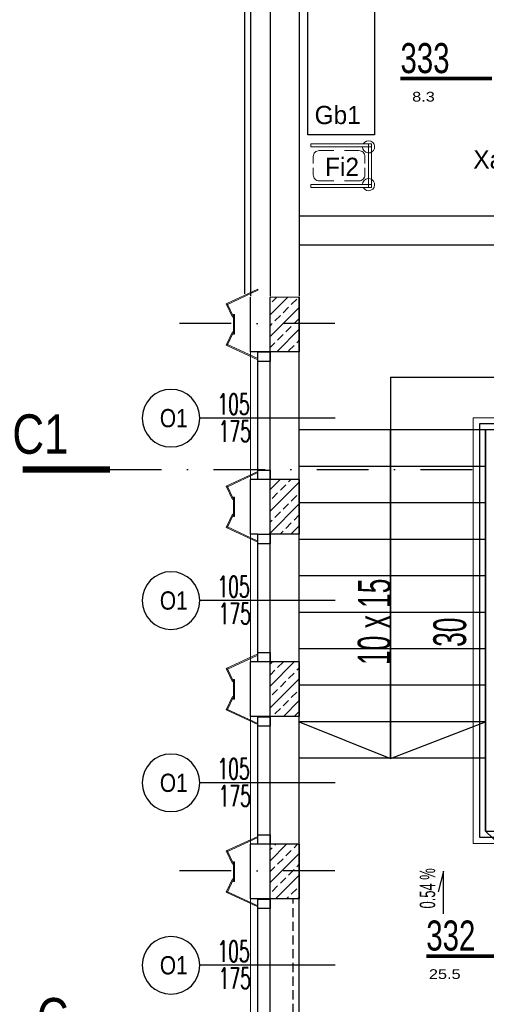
# Model space of a CAD drawing. Header units: millimetres. Extents: x 14495 to 271441, y -21035 to 2232.
# Tile 12 of 227: x 82222 to 82605, y -6218 to -5408. Entities that reach past the tile are written whole.
import ezdxf
from ezdxf.enums import TextEntityAlignment as Align

# ---------------------------------------------------------------- set-up
doc = ezdxf.new("R2010")
doc.units = ezdxf.units.MM
doc.linetypes.add('DASHDOT', pattern=[1, 0.5, -0.25, 0, -0.25])
doc.linetypes.add('HIDDENX2', pattern=[0.75, 0.5, -0.25])
for name, color, linetype in [('-- TECH  SYMBOLE', 1, 'Continuous'), ('_1_cienkie', 251, 'Continuous'), ('_A_widok', 1, 'Continuous'), ('a-bloki-drzwi', 52, 'Continuous'), ('a-cienka', 8, 'Continuous'), ('A-POW-NR', 1, 'Continuous'), ('A_bloki-drzwi', 1, 'Continuous'), ('A_BLOKI_KÓŁKO', 1, 'Continuous'), ('A_BLOKI_OPIS', 1, 'Continuous'), ('a_HATCH', 9, 'Continuous'), ('A_L przerywana', 251, 'HIDDENX2'), ('A_L_CIENSZA', 9, 'Continuous'), ('A_L_WIDOK', 1, 'Continuous'), ('A_okładzina HPL', 37, 'Continuous'), ('A_opis', 1, 'Continuous'), ('A_OSIE', 252, 'DASHDOT'), ('A_PROJEKTOWANE', 3, 'Continuous'), ('A_SC_DZIAlOWE', 4, 'Continuous'), ('TECH Sprzęt', 1, 'Continuous')]:
    doc.layers.add(name, color=color, linetype=linetype)
doc.layers.add('A-POW', color=2, linetype='Continuous', plot=False)
doc.layers.add('A_L_CIENKA', color=251, linetype='Continuous', lineweight=5)
doc.layers.add('TECH Wyp-meble', color=1, linetype='Continuous', lineweight=15)
doc.styles.add('APLUS', font='arial.ttf', dxfattribs={"width": 0.6})
doc.styles.add('ARIAL1_2', font='arial.ttf', dxfattribs={"width": 1.2})
doc.styles.add('arialce', font='ARIALN.TTF')
doc.styles.add('cent', font='swissel.ttf')
doc.styles.add('cg', font='GOTHIC.TTF')
doc.styles.add('ROMANS', font='romans', dxfattribs={"width": 0.6})
doc.styles.add('switz721ltexbt', font='swissel.ttf')
pattern_1 = [(45, (-1480.283, 118.126), (-8.9802561, 8.9802561), []), (45, (-1471.302, 118.126), (-8.9802561, 8.9802561), [6.35, -3.175])]

# ---------------------------------------------------------------- blocks, each defined once
blk = doc.blocks.new('OSS2')
at = {"linetype": 'Continuous', "const_width": 5}
blk.add_lwpolyline([(-71.57, 0), (0, 0)], dxfattribs=at)
at = {"style": 'cent'}
blk.add_attdef('01', (-80.01, 12.93), '', height=32.4, dxfattribs=at)
blk = doc.blocks.new('HJTS')
at = {"color": 8}
blk.add_line((0, 0), (0, 111.34), dxfattribs=at)
at = {"layer": 'A_BLOKI_KÓŁKO', "ltscale": 0.04}
blk.add_circle((0, 135.04), 23.7, dxfattribs=at)
at = {"layer": 'A_BLOKI_OPIS', "style": 'ROMANS'}
for tag, height, width, p in [('O', 20.59, 0.5, (-0.05, 135.67)), ('100', 17.16, 0.6, (-11.49, 86.54)), ('200', 17.16, 0.6, (10.76, 86.54))]:
    blk.add_attdef(tag, text='', height=height, rotation=90, dxfattribs=dict(at, width=width)).set_placement(p, align=Align.MIDDLE)
blk = doc.blocks.new('fghsdx')
at = {"lineweight": 0}
for p, q in [((-37.08, -19.4), (-25.08, 6.6)), ((-36.19, -19.4), (-24.35, 6.26)), ((-14.42, 0.8), (-25.41, 5.87)), ((-14.08, 1.53), (-25.08, 6.6)), ((-16.15, 0.8), (0, 0.8)), ((-16.15, 0.8), (-16.15, 0)), ((-16.15, 0), (0, 0)), ((-14.42, 0.8), (-14.08, 1.53)), ((-2.07, 1.53), (8.92, 6.6)), ((-1.73, 0.8), (-2.07, 1.53)), ((-1.73, 0.8), (9.26, 5.87)), ((0, 0.8), (0, 0)), ((20.04, -19.4), (8.2, 6.26)), ((20.92, -19.4), (8.92, 6.6)), ((-37.08, -19.4), (-36.19, -19.4)), ((20.92, -19.4), (20.04, -19.4))]:
    blk.add_line(p, q, dxfattribs=at)
blk = doc.blocks.new('POW')
at = {"const_width": 5}
blk.add_lwpolyline([(125.3, 0), (0, 0)], dxfattribs=at)
at = {"style": 'switz721ltexbt'}
blk.add_attdef('001', (-1.8, 12.3), '', height=41.2, dxfattribs=at)
blk = doc.blocks.new('stelaż_do_worków-1')
at = {"color": 1, "lineweight": 0}
for points in [[(0, 15.5), (0, 18), (-50, 18), (-50, 15.5)], [(0, 18), (-2.5, 18), (-2.5, -18), (0, -18)], [(0, -18), (0, -15.5), (-50, -15.5), (-50, -18)]]:
    blk.add_lwpolyline(points, close=True, dxfattribs=at)
at = {"color": 251, "linetype": 'Continuous', "lineweight": 13, "ltscale": 0.5}
for points in [[(-31.2, 12.5), (-43, 12.5, 0.414214), (-48, 7.5), (-48, 1.85)], [(-22.3, 12.5), (-10.5, 12.5, -0.414214), (-5.5, 7.5), (-5.5, 1.85)], [(-48, -1.85), (-48, -7.5, 0.414214), (-43, -12.5), (-31.2, -12.5)], [(-5.5, -1.85), (-5.5, -7.5, -0.414214), (-10.5, -12.5), (-22.3, -12.5)]]:
    blk.add_lwpolyline(points, format="xyb", dxfattribs=at)
at = {"color": 1, "lineweight": 15}
for centre, start, end in [((-2.5, 15.5), 180, 150), ((-2.5, -15.5), 210, 180)]:
    blk.add_arc(centre, 5, start, end, dxfattribs=at)

msp = doc.modelspace()

# ---------------------------------------------------------------- hatches: boundary and pattern name
at = {"layer": 'a_HATCH', "linetype": 'Continuous', "lineweight": 13}
h = msp.add_hatch(dxfattribs=at)
h.set_pattern_fill('ANSI33', color=256, scale=2, style=0)
h.set_pattern_definition(pattern_1)
h.paths.add_polyline_path([(82451.29, -5636.59), (82439.79, -5636.59), (82439.79, -5658.37), (82451.29, -5658.37)])
h.paths.add_polyline_path([(82439.79, -5681.59), (82451.29, -5681.59), (82451.29, -5658.37), (82439.79, -5658.37)])
h.paths.add_polyline_path([(82427.29, -5681.59), (82439.79, -5681.59), (82439.79, -5658.37), (82427.29, -5658.37)])
h.paths.add_polyline_path([(82427.29, -5658.37), (82439.79, -5658.37), (82439.79, -5636.59), (82427.29, -5636.59), (82427.29, -5636.66)])
h = msp.add_hatch(dxfattribs=at)
h.set_pattern_fill('ANSI33', color=256, scale=2, style=0)
h.set_pattern_definition(pattern_1)
h.paths.add_polyline_path([(82427.29, -5786.66), (82427.29, -5831.59), (82439.79, -5831.59), (82439.79, -5786.66)])
h.paths.add_polyline_path([(82439.79, -5786.66), (82439.79, -5831.59), (82451.29, -5831.59), (82451.29, -5805.87), (82451.29, -5786.66)])
h = msp.add_hatch(dxfattribs=at)
h.set_pattern_fill('ANSI33', color=256, scale=2, style=0)
h.set_pattern_definition(pattern_1)
h.paths.add_polyline_path([(82439.79, -5981.52), (82451.29, -5981.52), (82451.29, -5955.87), (82451.29, -5946.44), (82451.29, -5936.66), (82439.79, -5936.66)])
h.paths.add_polyline_path([(82427.29, -5981.52), (82439.79, -5981.52), (82439.79, -5936.66), (82427.29, -5936.66)])
h = msp.add_hatch(dxfattribs=at)
h.set_pattern_fill('ANSI33', color=256, scale=2, style=0)
h.set_pattern_definition(pattern_1)
h.paths.add_polyline_path([(82439.79, -6108.37), (82439.79, -6086.59), (82427.29, -6086.59), (82427.29, -6108.37)])
h.paths.add_polyline_path([(82451.29, -6108.37), (82451.29, -6086.59), (82439.79, -6086.59), (82439.79, -6108.37)])
h.paths.add_polyline_path([(82439.79, -6108.37), (82439.79, -6131.59), (82446.29, -6131.59), (82451.29, -6131.59), (82451.29, -6108.37)])
h.paths.add_polyline_path([(82427.29, -6108.37), (82427.29, -6131.59), (82439.79, -6131.59), (82439.79, -6108.37)])

# ---------------------------------------------------------------- linework, layer by layer
at = {"layer": '_1_cienkie'}
for p, q in [((82427.29, -5681.59), (82411.29, -5681.59)), ((82432.29, -5936.66), (82411.29, -5936.66)), ((82432.29, -6086.59), (82411.29, -6086.59)), ((82427.29, -6131.59), (82411.29, -6131.59))]:
    msp.add_line(p, q, dxfattribs=at)
at = {"layer": '_A_widok'}
for p, q in [((82451.29, -5786.66), (82451.29, -5681.59)), ((82526.29, -5702.34), (82526.29, -6015.87)), ((82526.29, -5702.34), (82702.99, -5702.34)), ((82781.28, -5745.87), (82451.29, -5745.87)), ((82526.29, -6015.87), (82526.29, -5746.09)), ((82604.29, -6075.87), (82604.29, -5745.87)), ((82604.29, -5775.87), (82451.29, -5775.87)), ((82604.29, -5805.87), (82451.29, -5805.87)), ((82451.29, -5936.66), (82451.29, -5831.59)), ((82604.29, -5835.87), (82451.29, -5835.87)), ((82604.29, -5865.87), (82451.29, -5865.87)), ((82604.29, -5895.87), (82451.29, -5895.87)), ((82604.29, -5925.87), (82451.29, -5925.87)), ((82604.29, -5955.87), (82451.29, -5955.87)), ((82451.29, -6086.59), (82451.29, -5981.52)), ((82451.29, -5985.87), (82526.29, -6016.09)), ((82604.29, -5985.87), (82451.29, -5985.87)), ((82526.29, -6016.09), (82604.29, -5985.87)), ((82604.29, -6015.87), (82451.29, -6015.87)), ((82526.29, -6015.74), (82526.29, -6015.87)), ((82451.29, -6236.66), (82451.29, -6131.59))]:
    msp.add_line(p, q, dxfattribs=at)
at = {"layer": '_A_widok', "lineweight": 13}
msp.add_lwpolyline([(82638.04, -6075.87), (82638.04, -5735.87), (82594.29, -5735.87), (82594.28, -6085.87), (82769.28, -6085.87)], dxfattribs=at)
at = {"layer": '_A_widok'}
for points in [[(82633.04, -6075.87), (82633.04, -5740.87), (82599.29, -5740.87), (82599.28, -6080.87), (82769.28, -6080.87)], [(82628.04, -6075.87), (82628.28, -5745.87), (82604.28, -5745.87), (82604.28, -6075.87), (82628.04, -6075.76)]]:
    msp.add_lwpolyline(points, dxfattribs=at)
at = {"layer": 'a-cienka'}
for p, q in [((82411.29, -5260.37), (82411.29, -5635.94)), ((82411.29, -5681.59), (82411.29, -5636.59)), ((82427.29, -5681.59), (82411.29, -5681.59)), ((82427.29, -5681.59), (82411.29, -5681.59)), ((82411.29, -5831.59), (82411.29, -5786.59)), ((82417.29, -5786.66), (82411.29, -5786.66)), ((82417.29, -5831.66), (82411.29, -5831.66)), ((82411.29, -5981.59), (82411.29, -5936.59)), ((82427.29, -5981.52), (82411.29, -5981.52)), ((82411.29, -6131.59), (82411.29, -6086.52)), ((82427.29, -6131.59), (82411.29, -6131.59)), ((82427.29, -6131.59), (82411.29, -6131.59))]:
    msp.add_line(p, q, dxfattribs=at)
at = {"layer": 'A_bloki-drzwi'}
for p, q in [((82417.29, -5786.66), (82417.29, -5681.66)), ((82427.29, -5786.66), (82427.29, -5681.66)), ((82417.29, -5936.66), (82417.29, -5831.66)), ((82427.29, -5936.66), (82427.29, -5831.66)), ((82417.29, -6086.59), (82417.29, -5981.59)), ((82427.29, -6086.59), (82427.29, -5981.59)), ((82417.29, -6236.66), (82417.29, -6131.66)), ((82427.29, -6236.66), (82427.29, -6131.66))]:
    msp.add_line(p, q, dxfattribs=at)
for points in [[(82417.29, -5689.46), (82417.29, -5681.59), (82427.29, -5681.59), (82427.29, -5689.46)], [(82417.29, -5689.46), (82417.29, -5681.59), (82427.29, -5681.59), (82427.29, -5689.46)], [(82417.29, -5689.53), (82417.29, -5681.66), (82427.29, -5681.66), (82427.29, -5689.53)], [(82417.29, -5786.66), (82417.29, -5778.79), (82427.29, -5778.79), (82427.29, -5786.66)], [(82417.29, -5786.66), (82417.29, -5778.79), (82427.29, -5778.79), (82427.29, -5786.66)], [(82417.29, -5839.46), (82417.29, -5831.59), (82427.29, -5831.59), (82427.29, -5839.46)], [(82417.29, -5839.46), (82417.29, -5831.59), (82427.29, -5831.59), (82427.29, -5839.46)], [(82417.29, -5936.66), (82417.29, -5928.79), (82427.29, -5928.79), (82427.29, -5936.66)], [(82417.29, -5936.66), (82417.29, -5928.79), (82427.29, -5928.79), (82427.29, -5936.66)], [(82417.29, -5989.39), (82417.29, -5981.52), (82427.29, -5981.52), (82427.29, -5989.39)], [(82417.29, -5989.53), (82417.29, -5981.66), (82427.29, -5981.66), (82427.29, -5989.53)], [(82417.29, -6086.59), (82417.29, -6078.72), (82427.29, -6078.72), (82427.29, -6086.59)], [(82417.29, -6139.46), (82417.29, -6131.59), (82427.29, -6131.59), (82427.29, -6139.46)], [(82417.29, -6139.46), (82417.29, -6131.59), (82427.29, -6131.59), (82427.29, -6139.46)], [(82417.29, -6139.53), (82417.29, -6131.66), (82427.29, -6131.66), (82427.29, -6139.53)]]:
    msp.add_lwpolyline(points, close=True, dxfattribs=at)
at = {"layer": 'a_HATCH', "linetype": 'Continuous', "lineweight": 13}
msp.add_line((82451.29, -5636.59), (82427.29, -5636.59), dxfattribs=at)
at = {"layer": 'a_HATCH', "linetype": 'Continuous', "lineweight": 15}
msp.add_line((82781.29, -6245.87), (82604.29, -6075.87), dxfattribs=at)
at = {"layer": 'A_L przerywana', "ltscale": 15}
msp.add_line((82446.29, -6236.66), (82446.29, -6131.59), dxfattribs=at)
at = {"layer": 'A_L_CIENKA'}
for p, q in [((82411.29, -5786.59), (82411.29, -5681.59)), ((82451.29, -5786.66), (82451.29, -5681.59)), ((82411.29, -5936.59), (82411.29, -5831.59)), ((82451.29, -5936.66), (82451.29, -5831.59)), ((82411.29, -6086.52), (82411.29, -5981.52)), ((82451.29, -6086.59), (82451.29, -5981.52)), ((82411.29, -6236.59), (82411.29, -6131.59)), ((82451.29, -6236.66), (82451.29, -6131.59))]:
    msp.add_line(p, q, dxfattribs=at)
at = {"layer": 'A_L_CIENSZA', "linetype": 'DASHDOT', "ltscale": 85}
for p, q in [((82480.39, -5658.37), (82349.7, -5658.37)), ((82480.39, -6108.37), (82349.7, -6108.37))]:
    msp.add_line(p, q, dxfattribs=at)
at = {"layer": 'A_L_WIDOK'}
for p, q in [((82569.78, -6108.74), (82565.52, -6125.82)), ((82569.78, -6143.9), (82569.78, -6108.74)), ((82569.78, -6143.9), (82569.78, -6108.74))]:
    msp.add_line(p, q, dxfattribs=at)
at = {"layer": 'A_okładzina HPL', "lineweight": 30}
msp.add_lwpolyline([(82406.29, -5258.37), (82406.29, -5633.94)], dxfattribs=at)
at = {"layer": 'A_OSIE', "ltscale": 85}
msp.add_line((82295.57, -5778.37), (86562.74, -5778.37), dxfattribs=at)
at = {"layer": 'A_PROJEKTOWANE'}
for p, q in [((82427.29, -5276.49), (82427.29, -5635.94)), ((82451.29, -5298.49), (82451.29, -5635.94)), ((82427.29, -5681.59), (82427.29, -5636.66)), ((82427.29, -5681.59), (82427.29, -5636.66)), ((82451.29, -5646.44), (82451.29, -5636.66)), ((82451.29, -5646.44), (82451.29, -5636.66)), ((82451.29, -5681.59), (82451.29, -5646.44)), ((82451.29, -5681.59), (82451.29, -5670.44)), ((82440.29, -5681.59), (82426.29, -5681.59)), ((82451.29, -5681.59), (82426.29, -5681.59)), ((82451.29, -5681.59), (82426.29, -5681.59)), ((82451.29, -5681.59), (82426.29, -5681.59)), ((82451.29, -5681.59), (82427.29, -5681.59)), ((82440.29, -5681.59), (82427.29, -5681.59)), ((82451.29, -5681.59), (82427.29, -5681.59)), ((82451.29, -5681.59), (82427.29, -5681.59)), ((82451.29, -5786.66), (82426.29, -5786.66)), ((82451.29, -5786.66), (82426.29, -5786.66)), ((82451.29, -5786.66), (82426.29, -5786.66)), ((82451.29, -5786.66), (82427.29, -5786.66)), ((82427.29, -5831.59), (82427.29, -5786.66)), ((82427.29, -5831.59), (82427.29, -5786.66)), ((82451.29, -5796.44), (82451.29, -5786.66)), ((82451.29, -5796.44), (82451.29, -5786.66)), ((82451.29, -5831.59), (82451.29, -5796.44)), ((82451.29, -5831.59), (82451.29, -5820.44)), ((82440.29, -5831.59), (82426.29, -5831.59)), ((82451.29, -5831.59), (82426.29, -5831.59)), ((82451.29, -5831.59), (82426.29, -5831.59)), ((82451.29, -5831.59), (82426.29, -5831.59)), ((82440.29, -5831.59), (82426.29, -5831.59)), ((82451.29, -5831.59), (82426.29, -5831.59)), ((82451.29, -5831.59), (82426.29, -5831.59)), ((82451.29, -5831.59), (82426.29, -5831.59)), ((82451.29, -5831.59), (82427.29, -5831.59)), ((82440.29, -5831.59), (82427.29, -5831.59)), ((82451.29, -5831.59), (82427.29, -5831.59)), ((82451.29, -5831.59), (82427.29, -5831.59)), ((82451.29, -5831.59), (82427.29, -5831.59)), ((82440.29, -5831.59), (82427.29, -5831.59)), ((82451.29, -5831.59), (82427.29, -5831.59)), ((82451.29, -5831.59), (82427.29, -5831.59)), ((82451.29, -5936.66), (82426.29, -5936.66)), ((82451.29, -5936.66), (82426.29, -5936.66)), ((82451.29, -5936.66), (82426.29, -5936.66)), ((82451.29, -5936.66), (82427.29, -5936.66)), ((82427.29, -5981.59), (82427.29, -5936.66)), ((82427.29, -5981.59), (82427.29, -5936.66)), ((82451.29, -5946.44), (82451.29, -5936.66)), ((82451.29, -5946.44), (82451.29, -5936.66)), ((82451.29, -5981.59), (82451.29, -5946.44)), ((82451.29, -5981.59), (82451.29, -5970.44)), ((82451.29, -5981.52), (82426.29, -5981.52)), ((82451.29, -5981.52), (82426.29, -5981.52)), ((82451.29, -5981.52), (82427.29, -5981.52)), ((82451.29, -5981.52), (82427.29, -5981.52)), ((82427.29, -6131.59), (82427.29, -6086.59)), ((82427.29, -6131.59), (82427.29, -6086.59)), ((82451.29, -6086.59), (82427.29, -6086.59)), ((82451.29, -6096.44), (82451.29, -6086.66)), ((82451.29, -6096.44), (82451.29, -6086.66)), ((82451.29, -6131.59), (82451.29, -6096.44)), ((82451.29, -6131.59), (82451.29, -6120.44)), ((82440.29, -6131.59), (82426.29, -6131.59)), ((82451.29, -6131.59), (82426.29, -6131.59)), ((82451.29, -6131.59), (82426.29, -6131.59)), ((82451.29, -6131.59), (82426.29, -6131.59)), ((82451.29, -6131.59), (82427.29, -6131.59)), ((82440.29, -6131.59), (82427.29, -6131.59)), ((82451.29, -6131.59), (82427.29, -6131.59)), ((82451.29, -6131.59), (82427.29, -6131.59))]:
    msp.add_line(p, q, dxfattribs=at)
for points in [[(82451.29, -5590.94), (82451.29, -5635.94)], [(82451.29, -5636.59), (82451.29, -5681.59)], [(82451.29, -5786.59), (82451.29, -5831.59)], [(82451.29, -5936.59), (82451.29, -5981.59)], [(82451.29, -6086.59), (82451.29, -6131.59)]]:
    msp.add_lwpolyline(points, dxfattribs=at)
at = {"layer": 'A_SC_DZIAlOWE'}
for p, q in [((82781.28, -5569.99), (82451.29, -5569.99)), ((82781.28, -5593.99), (82451.29, -5593.99))]:
    msp.add_line(p, q, dxfattribs=at)
at = {"layer": 'TECH Wyp-meble', "color": 2, "lineweight": -3}
msp.add_lwpolyline([(82513.18, -5318.26), (82513.18, -5503.26), (82458.18, -5503.26), (82458.18, -5318.26)], close=True, dxfattribs=at)

# ---------------------------------------------------------------- block references
at = {"layer": 'a-bloki-drzwi'}
ref = msp.add_blockref('HJTS', (82480.84, -5736.17), dxfattribs=dict(at, xscale=-1, rotation=90.00000000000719))
ref.add_attrib('O', 'O1', dxfattribs={"layer": 'A_BLOKI_OPIS', "extrusion": (0, 0, -1), "height": 15, "style": 'arialce', "text_generation_flag": 2}).set_placement((-82348.11, -5736.12), align=Align.MIDDLE)
ref.add_attrib('100', '105', dxfattribs={"layer": 'A_BLOKI_OPIS', "extrusion": (0, 0, -1), "height": 17.16, "rotation": 180, "style": 'ROMANS', "text_generation_flag": 4, "width": 0.6}).set_placement((-82397.24, -5724.67), align=Align.MIDDLE)
ref.add_attrib('200', '175', dxfattribs={"layer": 'A_BLOKI_OPIS', "extrusion": (0, 0, -1), "height": 17.16, "rotation": 180, "style": 'ROMANS', "text_generation_flag": 4, "width": 0.6}).set_placement((-82398.22, -5746.93), align=Align.MIDDLE)
ref = msp.add_blockref('HJTS', (82480.84, -5886.17), dxfattribs=dict(at, xscale=-1, rotation=90.00000000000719))
ref.add_attrib('O', 'O1', dxfattribs={"layer": 'A_BLOKI_OPIS', "extrusion": (0, 0, -1), "height": 15, "style": 'arialce', "text_generation_flag": 2}).set_placement((-82348.11, -5886.12), align=Align.MIDDLE)
ref.add_attrib('100', '105', dxfattribs={"layer": 'A_BLOKI_OPIS', "extrusion": (0, 0, -1), "height": 17.16, "rotation": 180, "style": 'ROMANS', "text_generation_flag": 4, "width": 0.6}).set_placement((-82397.24, -5874.67), align=Align.MIDDLE)
ref.add_attrib('200', '175', dxfattribs={"layer": 'A_BLOKI_OPIS', "extrusion": (0, 0, -1), "height": 17.16, "rotation": 180, "style": 'ROMANS', "text_generation_flag": 4, "width": 0.6}).set_placement((-82398.22, -5896.93), align=Align.MIDDLE)
ref = msp.add_blockref('HJTS', (82480.84, -6036.09), dxfattribs=dict(at, xscale=-1, rotation=90.00000000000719))
ref.add_attrib('O', 'O1', dxfattribs={"layer": 'A_BLOKI_OPIS', "extrusion": (0, 0, -1), "height": 15, "style": 'arialce', "text_generation_flag": 2}).set_placement((-82348.11, -6036.05), align=Align.MIDDLE)
ref.add_attrib('100', '105', dxfattribs={"layer": 'A_BLOKI_OPIS', "extrusion": (0, 0, -1), "height": 17.16, "rotation": 180, "style": 'ROMANS', "text_generation_flag": 4, "width": 0.6}).set_placement((-82397.24, -6024.6), align=Align.MIDDLE)
ref.add_attrib('200', '175', dxfattribs={"layer": 'A_BLOKI_OPIS', "extrusion": (0, 0, -1), "height": 17.16, "rotation": 180, "style": 'ROMANS', "text_generation_flag": 4, "width": 0.6}).set_placement((-82398.22, -6046.86), align=Align.MIDDLE)
ref = msp.add_blockref('HJTS', (82480.84, -6186.17), dxfattribs=dict(at, xscale=-1, rotation=90.00000000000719))
ref.add_attrib('O', 'O1', dxfattribs={"layer": 'A_BLOKI_OPIS', "extrusion": (0, 0, -1), "height": 15, "style": 'arialce', "text_generation_flag": 2}).set_placement((-82348.11, -6186.12), align=Align.MIDDLE)
ref.add_attrib('100', '105', dxfattribs={"layer": 'A_BLOKI_OPIS', "extrusion": (0, 0, -1), "height": 17.16, "rotation": 180, "style": 'ROMANS', "text_generation_flag": 4, "width": 0.6}).set_placement((-82397.24, -6174.67), align=Align.MIDDLE)
ref.add_attrib('200', '175', dxfattribs={"layer": 'A_BLOKI_OPIS', "extrusion": (0, 0, -1), "height": 17.16, "rotation": 180, "style": 'ROMANS', "text_generation_flag": 4, "width": 0.6}).set_placement((-82398.22, -6196.93), align=Align.MIDDLE)
at = {"layer": 'A-POW-NR'}
ref = msp.add_blockref('POW', (82534.42, -5456.91), dxfattribs=dict(at, xscale=0.6, yscale=0.6, zscale=0.6))
ref.add_attrib('88,88', '8.3', dxfattribs={"layer": 'A-POW', "height": 8, "style": 'ARIAL1_2', "width": 1.2}).set_placement((82562.64, -5475.76), align=Align.RIGHT)
ref.add_attrib('POKOJ', 'Gabinet USG', (82620.1, -5453.7), dxfattribs={"layer": 'A-POW', "height": 12, "style": 'arialce', "width": 1.2})
ref.add_attrib('001', '333', (82534.42, -5452.4), dxfattribs={"layer": '0', "height": 24.71, "style": 'switz721ltexbt', "width": 0.7})
ref = msp.add_blockref('POW', (82555.64, -6178.53), dxfattribs=dict(at, xscale=0.6, yscale=0.6, zscale=0.6))
ref.add_attrib('88,88', '25.5', dxfattribs={"layer": 'A-POW', "height": 8, "style": 'ARIAL1_2', "width": 1.2}).set_placement((82583.86, -6197.38), align=Align.RIGHT)
ref.add_attrib('POKOJ', 'Klatka schodowa', (82641.32, -6175.32), dxfattribs={"layer": 'A-POW', "height": 12, "style": 'arialce', "width": 1.2})
ref.add_attrib('001', '332', (82555.64, -6174.02), dxfattribs={"layer": '0', "height": 24.71, "style": 'switz721ltexbt', "width": 0.7})
at = {"layer": 'A_okładzina HPL', "lineweight": 0, "rotation": 90.00000000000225}
for p in [(82397.89, -5651.02), (82397.89, -5651.02), (82397.89, -5801.02), (82397.89, -5801.02), (82397.89, -5951.02), (82397.89, -5951.02), (82397.89, -6101.02), (82397.89, -6101.02)]:
    msp.add_blockref('fghsdx', p, dxfattribs=at)
at = {"layer": 'A_OSIE'}
ref = msp.add_blockref('OSS2', (82224, -5778.37), dxfattribs=dict(at, xscale=-1))
ref.add_attrib('01', 'C1', dxfattribs={"layer": '0', "height": 32.4, "style": 'cent', "width": 0.8}).set_placement((82261.7, -5765.44), align=Align.RIGHT)
ref = msp.add_blockref('OSS2', (82224, -6258.37), dxfattribs=dict(at, xscale=-1))
ref.add_attrib('01', 'C', dxfattribs={"layer": '0', "height": 32.4, "style": 'cent', "width": 0.8}).set_placement((82261.7, -6245.44), align=Align.RIGHT)
at = {"layer": 'TECH Sprzęt', "xscale": -1, "rotation": 180}
msp.add_blockref('stelaż_do_worków-1', (82510.72, -5528.56), dxfattribs=at)

# ---------------------------------------------------------------- texts
at = {"layer": '-- TECH  SYMBOLE', "color": 1, "style": 'cg'}
for s, p in [('Gb1', (82463.84, -5494.33)), ('Fi2', (82472.5, -5536.96))]:
    msp.add_text(s, height=15, dxfattribs=at).set_placement(p)
msp.add_text('Xa1', height=15, rotation=0.05754, dxfattribs=at).set_placement((82594.29, -5530.84))
at = {"layer": 'A_opis', "ltscale": 0.7, "char_height": 27, "width": 351.2712, "attachment_point": 3, "rotation": 89.65431, "style": 'arialce'}
for s, insert in [('{\\W0.7;10 x 15}', (82499.55, -5868.03)), ('{\\W0.7;30}', (82561.47, -5900.09))]:
    msp.add_mtext(s, dxfattribs=dict(at, insert=insert))
at = {"layer": 'A_opis', "linetype": 'Continuous', "ltscale": 0.005, "insert": (82563.11, -6139.43), "char_height": 12.675, "width": 215.401, "attachment_point": 7, "rotation": 90, "style": 'APLUS'}
msp.add_mtext('0.54 %', dxfattribs=at)

doc.saveas('drawing.dxf')
